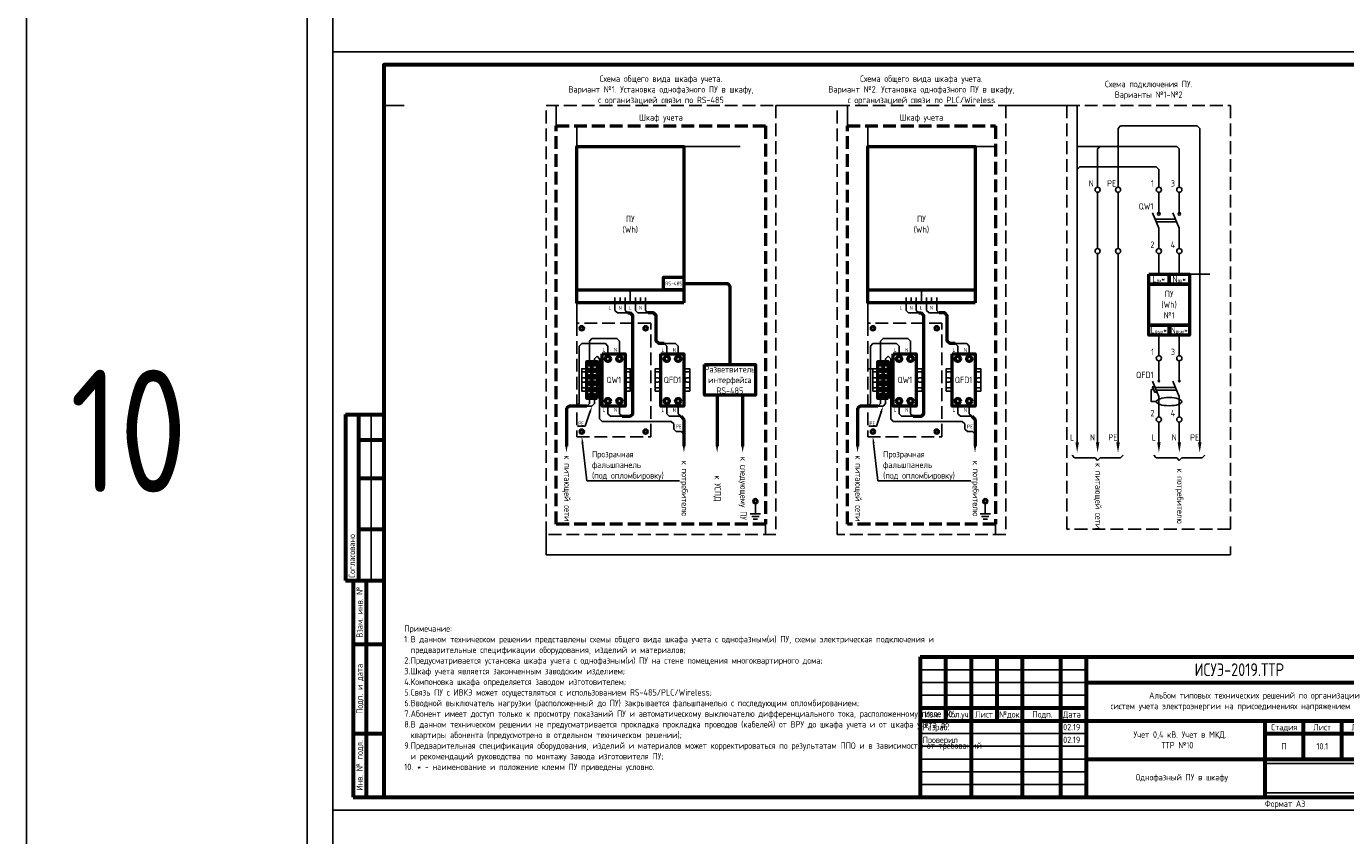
# Model space of a CAD drawing. Header units: millimetres. Extents: x -110 to 4101, y -10868 to 110.
# Tile 55 of 90: x -110 to 407, y -3170 to -2853. Entities that reach past the tile are written whole.
import ezdxf
from ezdxf import colors
from ezdxf.entities.mleader import LeaderData, LeaderLine
from ezdxf.enums import TextEntityAlignment as Align
from ezdxf.math import Vec2, Vec3

# ---------------------------------------------------------------- set-up
doc = ezdxf.new("R2010")
doc.units = ezdxf.units.MM
doc.linetypes.add('GOST2.303 4', pattern=[7, 5, -2, 0])
doc.layers.add('01.Вспомогательный_слой', color=1, linetype='Continuous', plot=False)
doc.layers.add('Формат', color=7, linetype='Continuous', lineweight=25)
doc.layers.add('Формат @ 1', color=7, linetype='Continuous', lineweight=25)
doc.styles.add('ЭП', font='GOST.TTF')
picture_1 = doc.add_image_def('image3.png', size_in_pixel=(587, 136))

# ---------------------------------------------------------------- blocks, each defined once
blk = doc.blocks.new('*U75')
at = {"layer": 'Формат', "color": 7, "linetype": 'Continuous', "lineweight": 60}
for p, q in [((-205, 150), (-190, 150)), ((-205, 150), (-205, 85)), ((-200, 150), (-200, 85)), ((-200, 140), (-190, 140)), ((-200, 125), (-190, 125)), ((-200, 105), (-190, 105)), ((-205, 85), (-197, 85)), ((-202, 85), (-190, 85)), ((-202, 85), (-202, 0)), ((-197, 85), (-197, 0)), ((-202, 60), (-190, 60)), ((20, 55), (205, 55)), ((20, 55), (20, 0)), ((30, 55), (30, 30)), ((40, 55), (40, 0)), ((50, 55), (50, 30)), ((60, 55), (60, 0)), ((75, 55), (75, 0)), ((85, 55), (85, 0)), ((85, 45), (205, 45)), ((20, 35), (85, 35)), ((20, 30), (205, 30)), ((155, 30), (155, 0)), ((170, 30), (170, 15)), ((185, 30), (185, 15)), ((-202, 25), (-190, 25)), ((155, 25), (205, 25)), ((85, 15), (205, 15)), ((-202, 0), (-190, 0))]:
    blk.add_line(p, q, dxfattribs=at)
at = {"layer": 'Формат', "color": 7, "linetype": 'Continuous', "lineweight": 25}
for p, q in [((-195, 150), (-195, 85)), ((20, 50), (85, 50)), ((20, 45), (85, 45)), ((20, 40), (85, 40)), ((20, 25), (85, 25)), ((20, 20), (85, 20)), ((20, 15), (85, 15)), ((20, 10), (85, 10)), ((20, 5), (85, 5))]:
    blk.add_line(p, q, dxfattribs=at)
blk.add_lwpolyline([(-210, -5), (210, -5), (210, 292), (-210, 292)], close=True, dxfattribs=at)
at = {"layer": 'Формат', "color": 7, "linetype": 'Continuous', "lineweight": 60}
blk.add_lwpolyline([(-190, 0), (205, 0), (205, 287), (-190, 287)], close=True, dxfattribs=at)
at = {"layer": 'Формат', "color": 7, "linetype": 'Continuous', "lineweight": 25, "style": 'ЭП'}
blk.add_text('Согласовано', height=2.5, rotation=90, dxfattribs=at).set_placement((-202.5, 86), align=Align.MIDDLE_LEFT)
for s, p in [('Взам. инв. №', (-199.5, 72.5)), ('Подп. и дата', (-199.5, 42.5)), ('Инв. № подл.', (-199.5, 12.5))]:
    blk.add_text(s, height=2.5, rotation=90, dxfattribs=at).set_placement(p, align=Align.MIDDLE_CENTER)
for s, p in [('Изм.', (21.81, 31.25)), ('Кол.уч.', (30.38, 31.25)), ('Лист', (41.54, 31.25)), ('№док.', (50.89, 31.24)), ('Подп.', (63.99, 31.25)), ('Дата', (75.95, 31.25)), ('Стадия', (157.47, 26.25)), ('Лист', (173.99, 26.25)), ('Листов', (188.99, 26.25))]:
    blk.add_text(s, height=2.5, dxfattribs=at).set_placement(p)
at = {"layer": 'Формат', "color": 7, "linetype": 'Continuous', "lineweight": 25, "style": 'ЭП', "flags": 8}
for tag, p in [('СОГЛ_ФИО_1', (-197.5, 106)), ('СОГЛ_ФИО_2', (-192.5, 106)), ('СОГЛ_ДОЛЖ_1', (-197.5, 86)), ('СОГЛ_ДОЛЖ_2', (-192.5, 86))]:
    blk.add_attdef(tag, text='', height=2.5, rotation=90, dxfattribs=at).set_placement(p, align=Align.MIDDLE_LEFT)
for tag, height, p in [('ОБОЗНАЧЕНИЕ', 5, (145, 50)), ('ОБЪЕКТ', 2.5, (145, 37.5)), ('НАИМЕНОВАНИЕ', 2.5, (120, 22.5)), ('Стадия', 2.5, (162.5, 20)), ('Лист', 2.5, (177.5, 20)), ('Листов', 2.5, (195, 20)), ('НАИМ_ИЗОБРАЖЕНИЙ', 2.5, (120, 7.5))]:
    blk.add_attdef(tag, text='', height=height, dxfattribs=at).set_placement(p, align=Align.MIDDLE_CENTER)
for tag, p in [('изм.№', (21, 37.5)), ('изм.уч.', (31, 37.5)), ('изм.лист', (41, 37.5)), ('изм.№_док.', (50.5, 37.5)), ('изм_дата', (76, 37.5)), ('Должн_1', (21, 27.5)), ('ФИО_1', (41, 27.5)), ('дата_1', (76, 27.5)), ('ДОЛЖН_2', (21, 22.5)), ('ФИО_2', (41, 22.5)), ('дата_2', (76, 22.5)), ('Должн_3', (21, 17.5)), ('ФИО_3', (41, 17.5)), ('дата_3', (76, 17.5)), ('ДОЛЖН_4', (21, 12.5)), ('ФИО_4', (41, 12.5)), ('дата_4', (76, 12.5)), ('ДОЛЖН_5', (21, 7.5)), ('ФИО_5', (41, 7.5)), ('дата_5', (76, 7.5)), ('ДОЛЖН_6', (21, 2.5)), ('ФИО_6', (41, 2.5)), ('дата_6', (76, 2.5)), ('ФОРМ.ЛИСТА', (155, -2.5))]:
    blk.add_attdef(tag, text='', height=2.5, dxfattribs=at).set_placement(p, align=Align.MIDDLE_LEFT)
blk.add_attdef('N_ИНВ', text='', height=2.5, rotation=90, dxfattribs=at).set_placement((-193.5, 12.5), align=Align.MIDDLE_CENTER)
at = {"ltscale": 0.2}
image = blk.add_image(picture_1, insert=(155, 1.71), size_in_units=(50, 11.58), dxfattribs=at)
image.dxf.flags = 7

msp = doc.modelspace()

# ---------------------------------------------------------------- linework, layer by layer
for p, q in [((308.5, -3022), (309.5, -3023)), ((310.5, -3022), (309.5, -3023)), ((340.5, -3022), (341.5, -3023)), ((342.5, -3022), (341.5, -3023))]:
    msp.add_line(p, q)
at = {"ltscale": 0.2}
msp.add_lwpolyline([(-110, -10868), (2120, -10868), (2120, 110), (-110, 110)], close=True, dxfattribs=at)
at = {"linetype": 'GOST2.303 4', "lineweight": 50}
for points in [[(97.5, -2892), (179.5, -2892), (179.5, -3048), (97.5, -3048)], [(211.5, -2892), (269.5, -2892), (269.5, -3048), (211.5, -3048)]]:
    msp.add_lwpolyline(points, close=True, dxfattribs=at)
at = {"ltscale": 0.2}
for points in [[(317.5, -2916), (317.5, -2893), (318.5, -2892), (348.5, -2892), (349.5, -2893), (349.5, -3016)], [(309.5, -2916), (309.5, -2901), (310.5, -2900), (340.5, -2900), (341.5, -2901), (341.5, -2916)], [(301.5, -3016), (301.5, -2909), (302.5, -2908), (332.5, -2908), (333.5, -2909), (333.5, -2916)], [(309.5, -2940), (309.5, -2918)], [(317.5, -2940), (317.5, -2918)], [(333, -2926), (334, -2926)], [(341, -2926), (342, -2926)], [(309.5, -3016), (309.5, -2942)], [(317.5, -3016), (317.5, -2942)], [(333.5, -2950), (333.5, -2942)], [(341.5, -2950), (341.5, -2942)], [(120.5, -2961.25), (120.5, -2964.25), (121.5, -2965.25), (121.5, -2965.25)], [(125.5, -2965.25), (121.5, -2965.25)], [(124.5, -2961.25), (124.5, -2964.25), (125.5, -2965.25), (125.5, -2965.25)], [(128.5, -2961.25), (128.5, -2964.25), (129.5, -2965.25), (129.5, -2965.25)], [(129.5, -2965.25), (133.5, -2965.25)], [(132.5, -2961.25), (132.5, -2964.25), (133.5, -2965.25), (133.5, -2965.25)], [(234.5, -2961.25), (234.5, -2964.25), (235.5, -2965.25), (235.5, -2965.25)], [(239.5, -2965.25), (235.5, -2965.25)], [(238.5, -2961.25), (238.5, -2964.25), (239.5, -2965.25), (239.5, -2965.25)], [(242.5, -2961.25), (242.5, -2964.25), (243.5, -2965.25), (243.5, -2965.25)], [(243.5, -2965.25), (247.5, -2965.25)], [(246.5, -2961.25), (246.5, -2964.25), (247.5, -2965.25), (247.5, -2965.25)], [(110.5, -2984.25), (110.5, -2976.25), (111.5, -2975.25), (116.75, -2975.25)], [(122.25, -2981.25), (122.25, -2976.25), (121.25, -2975.25), (116.75, -2975.25)], [(224.5, -2984.25), (224.5, -2976.25), (225.5, -2975.25), (230.75, -2975.25)], [(236.25, -2981.25), (236.25, -2976.25), (235.25, -2975.25), (230.75, -2975.25)], [(333.5, -2974), (333.5, -2982)], [(341.5, -2974), (341.5, -2982)], [(106.5, -2998.75), (106.5, -2978.25), (107.5, -2977.25), (116.75, -2977.25)], [(117.75, -2981.25), (117.75, -2978.25), (116.75, -2977.25), (116.75, -2977.25)], [(145.25, -2981.25), (145.25, -2978.25), (144.25, -2977.25), (139.75, -2977.25)], [(140.75, -2981.25), (140.75, -2978.25), (139.75, -2977.25), (139.75, -2977.25)], [(220.5, -2998.75), (220.5, -2978.25), (221.5, -2977.25), (230.75, -2977.25)], [(231.75, -2981.25), (231.75, -2978.25), (230.75, -2977.25), (230.75, -2977.25)], [(259.25, -2981.25), (259.25, -2978.25), (258.25, -2977.25), (253.75, -2977.25)], [(254.75, -2981.25), (254.75, -2978.25), (253.75, -2977.25), (253.75, -2977.25)], [(112.5, -2984.25), (112.5, -2983.25), (113.5, -2982.25), (113.5, -2982.25), (114.5, -2983.25), (114.5, -3006.75), (115.5, -3007.75), (142.5, -3007.75)], [(226.5, -2984.25), (226.5, -2983.25), (227.5, -2982.25), (227.5, -2982.25), (228.5, -2983.25), (228.5, -3006.75), (229.5, -3007.75), (256.5, -3007.75)], [(332.509, -3000), (330.518, -3000), (330.518, -2995.306), (331.518, -2995.306)], [(106.5, -2998.75), (106.5, -3000.75), (105.5, -3001.75), (105.5, -3001.75)], [(110.5, -2998.75), (110.5, -3000.75), (109.5, -3001.75), (109.5, -3001.75)], [(112.5, -2998.75), (112.5, -3000.75), (111.5, -3001.75), (111.5, -3001.75)], [(220.5, -2998.75), (220.5, -3000.75), (219.5, -3001.75), (219.5, -3001.75)], [(224.5, -2998.75), (224.5, -3000.75), (223.5, -3001.75), (223.5, -3001.75)], [(226.5, -2998.75), (226.5, -3000.75), (225.5, -3001.75), (225.5, -3001.75)], [(111.5, -3001.75), (109.5, -3001.75)], [(117.75, -3001.75), (117.75, -3004.75), (118.75, -3005.75), (123.25, -3005.75)], [(122.25, -3001.75), (122.25, -3004.75), (123.25, -3005.75), (123.25, -3005.75)], [(140.75, -3001.75), (140.75, -3004.75), (141.75, -3005.75), (146.25, -3005.75)], [(145.25, -3001.75), (145.25, -3004.75), (146.25, -3005.75), (146.25, -3005.75)], [(225.5, -3001.75), (223.5, -3001.75)], [(231.75, -3001.75), (231.75, -3004.75), (232.75, -3005.75), (237.25, -3005.75)], [(236.25, -3001.75), (236.25, -3004.75), (237.25, -3005.75), (237.25, -3005.75)], [(254.75, -3001.75), (254.75, -3004.75), (255.75, -3005.75), (260.25, -3005.75)], [(259.25, -3001.75), (259.25, -3004.75), (260.25, -3005.75), (260.25, -3005.75)], [(147.5, -3012.75), (147.5, -3012.75), (146.5, -3011.75), (144.5, -3011.75), (143.5, -3010.75), (143.5, -3008.75), (142.5, -3007.75), (142.5, -3007.75)], [(261.5, -3012.75), (261.5, -3012.75), (260.5, -3011.75), (258.5, -3011.75), (257.5, -3010.75), (257.5, -3008.75), (256.5, -3007.75), (256.5, -3007.75)], [(333.5, -3008), (333.5, -3016)], [(341.5, -3008), (341.5, -3016)]]:
    msp.add_lwpolyline(points, dxfattribs=at)
at = {"lineweight": 50}
for points in [[(147.5, -2961.25), (105.5, -2961.25), (105.5, -2900), (147.5, -2900)], [(261.5, -2961.25), (219.5, -2961.25), (219.5, -2900), (261.5, -2900)], [(147.5, -2956.25), (139.5, -2956.25), (139.5, -2951.25), (147.5, -2951.25)], [(111.5, -2998.75), (109.5, -2998.75), (109.5, -2984.25), (111.5, -2984.25)], [(113.5, -2998.75), (111.5, -2998.75), (111.5, -2984.25), (113.5, -2984.25)], [(115.5, -2981.25), (124.5, -2981.25), (124.5, -3001.75), (115.5, -3001.75)], [(138.5, -2981.25), (147.5, -2981.25), (147.5, -3001.75), (138.5, -3001.75)], [(225.5, -2998.75), (223.5, -2998.75), (223.5, -2984.25), (225.5, -2984.25)], [(227.5, -2998.75), (225.5, -2998.75), (225.5, -2984.25), (227.5, -2984.25)], [(229.5, -2981.25), (238.5, -2981.25), (238.5, -3001.75), (229.5, -3001.75)], [(252.5, -2981.25), (261.5, -2981.25), (261.5, -3001.75), (252.5, -3001.75)]]:
    msp.add_lwpolyline(points, close=True, dxfattribs=at)
at = {"ltscale": 2}
for points in [[(333.5, -2918), (333.5, -2926)], [(341.5, -2918), (341.5, -2926)], [(331.015, -2926), (333.5, -2932)], [(332.05, -2928.5), (340.05, -2928.5)], [(339.015, -2926), (341.5, -2932)], [(332.464, -2929.5), (340.464, -2929.5)], [(333.5, -2940), (333.5, -2932)], [(341.5, -2940), (341.5, -2932)], [(333.5, -2984), (333.5, -2992)], [(341.5, -2984), (341.5, -2992)], [(331.015, -2992), (333.5, -2998)], [(332.05, -2994.5), (340.05, -2994.5)], [(332.464, -2995.5), (340.464, -2995.5)], [(339.015, -2992), (341.5, -2998)], [(333.5, -3006), (333.5, -2998)], [(341.5, -3006), (341.5, -2998)], [(175.5, -3040), (175.5, -3040), (175.5, -3044)], [(265.5, -3040), (265.5, -3040), (265.5, -3044)], [(173.5, -3044), (177.5, -3044)], [(174.077, -3045), (176.923, -3045)], [(174.655, -3046), (176.345, -3046)], [(263.5, -3044), (267.5, -3044)], [(264.077, -3045), (266.923, -3045)], [(264.655, -3046), (266.345, -3046)]]:
    msp.add_lwpolyline(points, dxfattribs=at)
at = {"lineweight": 50}
for points in [[(147.5, -2953.75), (164.5, -2953.75), (165.5, -2954.75), (165.5, -2985.5)], [(105.5, -2956.25), (147.5, -2956.25)], [(219.5, -2956.25), (261.5, -2956.25)], [(125.5, -2965.25), (126.5, -2965.25)], [(127.5, -2973.25), (127.5, -2966.25), (126.5, -2965.25), (126.5, -2965.25)], [(139.75, -2977.25), (137.625, -2977.25), (136.625, -2976.25), (136.625, -2966.25), (135.625, -2965.25), (133.5, -2965.25)], [(239.5, -2965.25), (240.5, -2965.25)], [(241.5, -2973.25), (241.5, -2966.25), (240.5, -2965.25), (240.5, -2965.25)], [(253.75, -2977.25), (251.625, -2977.25), (250.625, -2976.25), (250.625, -2966.25), (249.625, -2965.25), (247.5, -2965.25)], [(123.25, -3005.75), (126.5, -3005.75), (127.5, -3004.75), (127.5, -2973.25), (127.5, -2973.25)], [(237.25, -3005.75), (240.5, -3005.75), (241.5, -3004.75), (241.5, -2973.25), (241.5, -2973.25)], [(160.5, -2997.5), (160.5, -3017.5)], [(170.5, -2997.5), (170.5, -3017.5)], [(109.5, -3001.75), (102.5, -3001.75), (101.5, -3002.75), (101.5, -3002.75)], [(101.5, -3002.75), (101.5, -3017.5)], [(146.25, -3005.75), (147.5, -3007)], [(223.5, -3001.75), (216.5, -3001.75), (215.5, -3002.75), (215.5, -3002.75)], [(215.5, -3002.75), (215.5, -3017.5)], [(260.25, -3005.75), (261.5, -3007)], [(147.5, -3007), (147.5, -3017.5)], [(261.5, -3007), (261.5, -3017.5)]]:
    msp.add_lwpolyline(points, dxfattribs=at)
at = {"lineweight": 50, "ltscale": 2}
for points in [[(329.5, -2950), (337.5, -2950), (337.5, -2954), (329.5, -2954)], [(329.5, -2950), (345.5, -2950), (345.5, -2974), (329.5, -2974)], [(329.5, -2954), (345.5, -2954), (345.5, -2970), (329.5, -2970)], [(337.5, -2950), (345.5, -2950), (345.5, -2954), (337.5, -2954)], [(329.5, -2970), (337.5, -2970), (337.5, -2974), (329.5, -2974)], [(337.5, -2970), (345.5, -2970), (345.5, -2974), (337.5, -2974)], [(155.5, -2985.5), (175.5, -2985.5), (175.5, -2997.5), (155.5, -2997.5)]]:
    msp.add_lwpolyline(points, close=True, dxfattribs=at)
for points in [[(105.5, -2956.25), (105.5, -2961.25)], [(219.5, -2956.25), (219.5, -2961.25)], [(107.217, -2971.25), (106.793, -2970.826), (107.076, -2970.543), (107.5, -2970.967)], [(107.5, -2970.967), (107.924, -2970.543), (108.207, -2970.826), (107.783, -2971.25)], [(132.5, -2970.967), (132.076, -2970.543), (131.793, -2970.826), (132.217, -2971.25)], [(132.783, -2971.25), (133.207, -2970.826), (132.924, -2970.543), (132.5, -2970.967)], [(221.217, -2971.25), (220.793, -2970.826), (221.076, -2970.543), (221.5, -2970.967)], [(221.5, -2970.967), (221.924, -2970.543), (222.207, -2970.826), (221.783, -2971.25)], [(246.5, -2970.967), (246.076, -2970.543), (245.793, -2970.826), (246.217, -2971.25)], [(246.783, -2971.25), (247.207, -2970.826), (246.924, -2970.543), (246.5, -2970.967)], [(107.5, -2971.533), (107.076, -2971.957), (106.793, -2971.674), (107.217, -2971.25)], [(107.783, -2971.25), (108.207, -2971.674), (107.924, -2971.957), (107.5, -2971.533)], [(132.217, -2971.25), (131.793, -2971.674), (132.076, -2971.957), (132.5, -2971.533)], [(132.5, -2971.533), (132.924, -2971.957), (133.207, -2971.674), (132.783, -2971.25)], [(221.5, -2971.533), (221.076, -2971.957), (220.793, -2971.674), (221.217, -2971.25)], [(221.783, -2971.25), (222.207, -2971.674), (221.924, -2971.957), (221.5, -2971.533)], [(246.217, -2971.25), (245.793, -2971.674), (246.076, -2971.957), (246.5, -2971.533)], [(246.5, -2971.533), (246.924, -2971.957), (247.207, -2971.674), (246.783, -2971.25)], [(109.5, -2987.125), (107.5, -2987.125), (107.5, -2995.875), (109.5, -2995.875)], [(109.5, -2988.375), (107.5, -2988.375), (107.5, -2994.625), (109.5, -2994.625)], [(108.563, -2990.688), (107.5, -2990.688)], [(115.5, -2987.125), (113.5, -2987.125)], [(115.5, -2988.375), (113.5, -2988.375)], [(124.5, -2987.125), (126.5, -2987.125), (126.5, -2995.875), (124.5, -2995.875)], [(124.5, -2988.375), (126.5, -2988.375), (126.5, -2994.625), (124.5, -2994.625)], [(125.438, -2990.688), (126.5, -2990.688)], [(138.5, -2987.125), (136.25, -2987.125), (136.25, -2995.875), (138.5, -2995.875)], [(138.5, -2988.375), (136.25, -2988.375), (136.25, -2994.625), (138.5, -2994.625)], [(137.313, -2990.688), (136.25, -2990.688)], [(147.5, -2987.125), (149.75, -2987.125), (149.75, -2995.875), (147.5, -2995.875)], [(147.5, -2988.375), (149.75, -2988.375), (149.75, -2994.625), (147.5, -2994.625)], [(148.688, -2990.688), (149.75, -2990.688)], [(223.5, -2987.125), (221.5, -2987.125), (221.5, -2995.875), (223.5, -2995.875)], [(223.5, -2988.375), (221.5, -2988.375), (221.5, -2994.625), (223.5, -2994.625)], [(222.563, -2990.688), (221.5, -2990.688)], [(229.5, -2987.125), (227.5, -2987.125)], [(229.5, -2988.375), (227.5, -2988.375)], [(238.5, -2987.125), (240.75, -2987.125), (240.75, -2995.875), (238.5, -2995.875)], [(238.5, -2988.375), (240.75, -2988.375), (240.75, -2994.625), (238.5, -2994.625)], [(239.688, -2990.688), (240.75, -2990.688)], [(252.5, -2987.125), (250.25, -2987.125), (250.25, -2995.875), (252.5, -2995.875)], [(252.5, -2988.375), (250.25, -2988.375), (250.25, -2994.625), (252.5, -2994.625)], [(251.313, -2990.688), (250.25, -2990.688)], [(261.5, -2987.125), (263.75, -2987.125), (263.75, -2995.875), (261.5, -2995.875)], [(261.5, -2988.375), (263.75, -2988.375), (263.75, -2994.625), (261.5, -2994.625)], [(262.688, -2990.688), (263.75, -2990.688)], [(108.563, -2992.313), (107.5, -2992.313)], [(113.5, -2994.625), (115.5, -2994.625)], [(113.5, -2995.875), (115.5, -2995.875)], [(125.438, -2992.313), (126.5, -2992.313)], [(137.313, -2992.313), (136.25, -2992.313)], [(148.688, -2992.313), (149.75, -2992.313)], [(222.563, -2992.313), (221.5, -2992.313)], [(227.5, -2994.625), (229.5, -2994.625)], [(227.5, -2995.875), (229.5, -2995.875)], [(239.688, -2992.313), (240.75, -2992.313)], [(251.313, -2992.313), (250.25, -2992.313)], [(262.688, -2992.313), (263.75, -2992.313)], [(333.146, -2991.646), (333.854, -2992.354)], [(333.854, -2991.646), (333.146, -2992.354)], [(341.146, -2991.646), (341.854, -2992.354)], [(341.854, -2991.646), (341.146, -2992.354)], [(107.5, -3011.467), (107.076, -3011.043), (106.793, -3011.326), (107.217, -3011.75)], [(107.217, -3011.75), (106.793, -3012.174), (107.076, -3012.457), (107.5, -3012.033)], [(107.783, -3011.75), (108.207, -3011.326), (107.924, -3011.043), (107.5, -3011.467)], [(107.5, -3012.033), (107.924, -3012.457), (108.207, -3012.174), (107.783, -3011.75)], [(132.217, -3011.75), (131.793, -3011.326), (132.076, -3011.043), (132.5, -3011.467)], [(132.5, -3012.033), (132.076, -3012.457), (131.793, -3012.174), (132.217, -3011.75)], [(132.5, -3011.467), (132.924, -3011.043), (133.207, -3011.326), (132.783, -3011.75)], [(132.783, -3011.75), (133.207, -3012.174), (132.924, -3012.457), (132.5, -3012.033)], [(221.5, -3011.467), (221.076, -3011.043), (220.793, -3011.326), (221.217, -3011.75)], [(221.217, -3011.75), (220.793, -3012.174), (221.076, -3012.457), (221.5, -3012.033)], [(221.783, -3011.75), (222.207, -3011.326), (221.924, -3011.043), (221.5, -3011.467)], [(221.5, -3012.033), (221.924, -3012.457), (222.207, -3012.174), (221.783, -3011.75)], [(246.217, -3011.75), (245.793, -3011.326), (246.076, -3011.043), (246.5, -3011.467)], [(246.5, -3012.033), (246.076, -3012.457), (245.793, -3012.174), (246.217, -3011.75)], [(246.5, -3011.467), (246.924, -3011.043), (247.207, -3011.326), (246.783, -3011.75)], [(246.783, -3011.75), (247.207, -3012.174), (246.924, -3012.457), (246.5, -3012.033)], [(308.5, -3022), (300.5, -3022), (299.5, -3021)], [(319.5, -3021), (318.5, -3022), (310.5, -3022)], [(340.5, -3022), (332.5, -3022), (331.5, -3021)], [(351.5, -3021), (350.5, -3022), (342.5, -3022)], [(175.5, -3038.717), (175.076, -3038.293), (174.793, -3038.576), (175.217, -3039)], [(175.217, -3039), (174.793, -3039.424), (175.076, -3039.707), (175.5, -3039.283)], [(175.783, -3039), (176.207, -3038.576), (175.924, -3038.293), (175.5, -3038.717)], [(175.5, -3039.283), (175.924, -3039.707), (176.207, -3039.424), (175.783, -3039)], [(265.5, -3038.717), (265.076, -3038.293), (264.793, -3038.576), (265.217, -3039)], [(265.217, -3039), (264.793, -3039.424), (265.076, -3039.707), (265.5, -3039.283)], [(265.783, -3039), (266.207, -3038.576), (265.924, -3038.293), (265.5, -3038.717)], [(265.5, -3039.283), (265.924, -3039.707), (266.207, -3039.424), (265.783, -3039)]]:
    msp.add_lwpolyline(points)
at = {"linetype": 'GOST2.303 4'}
for points in [[(105.5, -3013.75), (134.5, -3013.75), (134.5, -2969.25), (105.5, -2969.25)], [(219.5, -3013.75), (248.5, -3013.75), (248.5, -2969.25), (219.5, -2969.25)]]:
    msp.add_lwpolyline(points, close=True, dxfattribs=at)
at = {"ltscale": 2}
msp.add_lwpolyline([(331.798, -2993.891), (332.717, -2996.109), (331.977, -2996.415), (331.059, -2994.197)], close=True, dxfattribs=at)
for centre in [(309.5, -2917), (317.5, -2917), (333.5, -2917), (341.5, -2917), (309.5, -2941), (317.5, -2941), (333.5, -2941), (341.5, -2941), (333.5, -2983), (341.5, -2983), (333.5, -3007), (341.5, -3007)]:
    msp.add_circle(centre, 1, dxfattribs=at)
at = {"ltscale": 0.2}
for centre in [(333.5, -2926.5), (341.5, -2926.5)]:
    msp.add_circle(centre, 0.5, dxfattribs=at)
for centre in [(107.5, -2971.25), (132.5, -2971.25), (221.5, -2971.25), (246.5, -2971.25), (107.5, -3011.75), (132.5, -3011.75), (221.5, -3011.75), (246.5, -3011.75), (175.5, -3039), (265.5, -3039)]:
    msp.add_circle(centre, 1)
at = {"lineweight": 50}
for centre, radius in [((110.5, -2985.25), 0.5), ((112.5, -2985.25), 0.5), ((117.75, -2983.25), 1), ((122.25, -2983.25), 1), ((140.75, -2983.25), 1), ((145.25, -2983.25), 1), ((224.5, -2985.25), 0.5), ((226.5, -2985.25), 0.5), ((231.75, -2983.25), 1), ((236.25, -2983.25), 1), ((254.75, -2983.25), 1), ((259.25, -2983.25), 1), ((110.5, -2987.75), 0.5), ((110.5, -2990.25), 0.5), ((112.5, -2987.75), 0.5), ((112.5, -2990.25), 0.5), ((224.5, -2987.75), 0.5), ((224.5, -2990.25), 0.5), ((226.5, -2987.75), 0.5), ((226.5, -2990.25), 0.5), ((110.5, -2992.75), 0.5), ((110.5, -2995.25), 0.5), ((112.5, -2992.75), 0.5), ((112.5, -2995.25), 0.5), ((224.5, -2992.75), 0.5), ((224.5, -2995.25), 0.5), ((226.5, -2992.75), 0.5), ((226.5, -2995.25), 0.5), ((110.5, -2997.75), 0.5), ((112.5, -2997.75), 0.5), ((117.75, -2999.75), 1), ((122.25, -2999.75), 1), ((140.75, -2999.75), 1), ((145.25, -2999.75), 1), ((224.5, -2997.75), 0.5), ((226.5, -2997.75), 0.5), ((231.75, -2999.75), 1), ((236.25, -2999.75), 1), ((254.75, -2999.75), 1), ((259.25, -2999.75), 1)]:
    msp.add_circle(centre, radius, dxfattribs=at)
for centre, start, end in [((108.563, -2991.5), 270, 90), ((125.438, -2991.5), 90, 270), ((137.313, -2991.5), 270, 90), ((148.688, -2991.5), 90, 270), ((222.563, -2991.5), 270, 90), ((239.688, -2991.5), 90, 270), ((251.313, -2991.5), 270, 90), ((262.688, -2991.5), 90, 270)]:
    msp.add_arc(centre, 0.812, start, end)
at = {"ltscale": 0.2}
msp.add_ellipse((337.5, -3000), major_axis=(-4.991, 0), ratio=0.3205853, dxfattribs=at)
for points in [[(302.167, -3016), (300.833, -3016), (301.5, -3020)], [(310.167, -3016), (308.833, -3016), (309.5, -3020)], [(318.167, -3016), (316.833, -3016), (317.5, -3020)], [(334.167, -3016), (332.833, -3016), (333.5, -3020)], [(342.167, -3016), (340.833, -3016), (341.5, -3020)], [(350.167, -3016), (348.833, -3016), (349.5, -3020)], [(101.917, -3017.5), (101.083, -3017.5), (101.5, -3020)], [(147.917, -3017.5), (147.083, -3017.5), (147.5, -3020)], [(160.917, -3017.5), (160.083, -3017.5), (160.5, -3020)], [(170.917, -3017.5), (170.083, -3017.5), (170.5, -3020)], [(215.917, -3017.5), (215.083, -3017.5), (215.5, -3020)], [(261.917, -3017.5), (261.083, -3017.5), (261.5, -3020)]]:
    msp.add_solid(points)
at = {"layer": '01.Вспомогательный_слой', "ltscale": 0.2}
msp.add_lwpolyline([(0, 0), (2040, 0), (2040, -10788), (0, -10788)], close=True, dxfattribs=at)
at = {"layer": '01.Вспомогательный_слой'}
for points in [[(10, -2843), (10, -2863)], [(30, -2868), (30, -2884), (38, -2884)], [(126.5, -2961.25), (126.5, -2956.25)], [(240.5, -2961.25), (240.5, -2956.25)], [(10, -3160), (10, -3180)]]:
    msp.add_lwpolyline(points, dxfattribs=at)
at = {"layer": '01.Вспомогательный_слой', "ltscale": 0.2}
for points in [[(97.5, -2892), (97.5, -2884), (93.5, -2884)], [(183.5, -2884), (207.5, -2884)], [(211.5, -2892), (211.5, -2884), (207.5, -2884)], [(273.5, -2884), (297.5, -2884)], [(301.5, -2900), (301.5, -2884), (297.5, -2884)], [(105.5, -2892), (105.5, -2900)], [(219.5, -2892), (219.5, -2900)], [(147.5, -2900), (169.5, -2900)], [(261.5, -2900), (269.5, -2900)], [(301.5, -2909), (301.5, -2900), (310.5, -2900)], [(345.5, -2950), (353.5, -2950)], [(122.5, -2961.25), (120.5, -2961.25), (120.5, -2959.25)], [(124.5, -2961.25), (122.5, -2961.25), (122.5, -2959.25)], [(126.5, -2961.25), (124.5, -2961.25), (124.5, -2959.25)], [(126.5, -2961.25), (128.5, -2961.25), (128.5, -2959.25)], [(128.5, -2961.25), (130.5, -2961.25), (130.5, -2959.25)], [(130.5, -2961.25), (132.5, -2961.25), (132.5, -2959.25)], [(236.5, -2961.25), (234.5, -2961.25), (234.5, -2959.25)], [(238.5, -2961.25), (236.5, -2961.25), (236.5, -2959.25)], [(240.5, -2961.25), (238.5, -2961.25), (238.5, -2959.25)], [(240.5, -2961.25), (242.5, -2961.25), (242.5, -2959.25)], [(242.5, -2961.25), (244.5, -2961.25), (244.5, -2959.25)], [(244.5, -2961.25), (246.5, -2961.25), (246.5, -2959.25)], [(105.5, -2969.25), (105.5, -2961.25)], [(105.5, -2969.25), (105.5, -2965.25)], [(124.25, -2961.25), (128.75, -2961.25)], [(128.796, -2961.25), (133.296, -2961.25)], [(219.5, -2969.25), (219.5, -2961.25)], [(219.5, -2969.25), (219.5, -2965.25)], [(238.25, -2961.25), (242.75, -2961.25)], [(242.796, -2961.25), (247.296, -2961.25)], [(109.5, -2987.125), (107.5, -2987.125)], [(221.5, -2987.125), (219.5, -2987.125)], [(223.5, -2987.125), (221.5, -2987.125)], [(179.5, -3048), (179.5, -3052), (183.5, -3052)], [(269.5, -3048), (269.5, -3052), (273.5, -3052)], [(93.5, -3052), (93.5, -3060), (361.5, -3060), (361.5, -3056.75)]]:
    msp.add_lwpolyline(points, dxfattribs=at)
at = {"layer": '01.Вспомогательный_слой', "linetype": 'GOST2.303 4'}
for points in [[(93.5, -2884), (183.5, -2884), (183.5, -3052), (93.5, -3052)], [(207.5, -2884), (273.5, -2884), (273.5, -3052), (207.5, -3052)], [(297.5, -2884), (361.5, -2884), (361.5, -3050), (297.5, -3050)]]:
    msp.add_lwpolyline(points, close=True, dxfattribs=at)

# ---------------------------------------------------------------- block references
at = {"layer": 'Формат @ 1', "color": 0, "ltscale": 0.7}
ref = msp.add_blockref('*U75', (220, -3155), dxfattribs=at)
ref.add_attrib('ОБОЗНАЧЕНИЕ', 'ИСУЭ-2019.ТТР', dxfattribs={"layer": 'Формат', "color": 7, "linetype": 'Continuous', "lineweight": 25, "height": 5, "style": 'ЭП', "flags": 8}).set_placement((365, -3105), align=Align.MIDDLE_CENTER)
ref.add_attrib('Стадия', 'П', dxfattribs={"layer": 'Формат', "color": 7, "linetype": 'Continuous', "lineweight": 25, "height": 2.5, "style": 'ЭП', "flags": 8}).set_placement((382.5, -3135), align=Align.MIDDLE_CENTER)
ref.add_attrib('Лист', '10.1', dxfattribs={"layer": 'Формат', "color": 7, "linetype": 'Continuous', "lineweight": 25, "height": 2.5, "style": 'ЭП', "flags": 8}).set_placement((397.5, -3135), align=Align.MIDDLE_CENTER)
ref.add_attrib('Листов', '7', dxfattribs={"layer": 'Формат', "color": 7, "linetype": 'Continuous', "lineweight": 25, "height": 2.5, "style": 'ЭП', "flags": 8}).set_placement((415, -3135), align=Align.MIDDLE_CENTER)
ref.add_attrib('ОБЪЕКТ_001', 'Альбом типовых технических решений по организации', (329.689, -3116.31), dxfattribs={"layer": 'Формат', "color": 7, "linetype": 'Continuous', "lineweight": 25, "height": 2.5, "style": 'ЭП', "flags": 8})
ref.add_attrib('НАИМЕНОВАНИЕ_001', 'Учет 0,4 кВ. Учет в МКД.', (323.571, -3131.674), dxfattribs={"layer": 'Формат', "color": 7, "linetype": 'Continuous', "lineweight": 25, "height": 2.5, "style": 'ЭП', "flags": 8})
ref.add_attrib('НАИМ_ИЗОБРАЖЕНИЙ_001', 'Однофазный ПУ в шкафу', (324.42, -3148.394), dxfattribs={"layer": 'Формат', "color": 7, "linetype": 'Continuous', "lineweight": 25, "height": 2.5, "style": 'ЭП', "flags": 8})
ref.add_attrib('Должн_1', 'Разраб.', dxfattribs={"layer": 'Формат', "color": 7, "linetype": 'Continuous', "lineweight": 25, "height": 2.5, "style": 'ЭП', "flags": 8}).set_placement((241, -3127.5), align=Align.MIDDLE_LEFT)
ref.add_attrib('ДОЛЖН_2', 'Проверил', dxfattribs={"layer": 'Формат', "color": 7, "linetype": 'Continuous', "lineweight": 25, "height": 2.5, "style": 'ЭП', "flags": 8}).set_placement((241, -3132.5), align=Align.MIDDLE_LEFT)
ref.add_attrib('дата_1', '02.19', dxfattribs={"layer": 'Формат', "color": 7, "linetype": 'Continuous', "lineweight": 25, "height": 2.5, "style": 'ЭП', "flags": 8}).set_placement((296, -3127.5), align=Align.MIDDLE_LEFT)
ref.add_attrib('дата_2', '02.19', dxfattribs={"layer": 'Формат', "color": 7, "linetype": 'Continuous', "lineweight": 25, "height": 2.5, "style": 'ЭП', "flags": 8}).set_placement((296, -3132.5), align=Align.MIDDLE_LEFT)
ref.add_attrib('ФОРМ.ЛИСТА', 'Формат А3', dxfattribs={"layer": 'Формат', "color": 7, "linetype": 'Continuous', "lineweight": 25, "height": 2.5, "style": 'ЭП', "flags": 8}).set_placement((375, -3157.5), align=Align.MIDDLE_LEFT)
ref.add_attrib('ОБЪЕКТ_002', 'систем учета электроэнергии на присоединениях напряжением 0,4 кВ и выше', (314.554, -3120.477), dxfattribs={"layer": 'Формат', "color": 7, "linetype": 'Continuous', "lineweight": 25, "height": 2.5, "style": 'ЭП'})
ref.add_attrib('НАИМЕНОВАНИЕ_002', 'ТТР №10', (334.463, -3135.84), dxfattribs={"layer": 'Формат', "color": 7, "linetype": 'Continuous', "lineweight": 25, "height": 2.5, "style": 'ЭП'})

# ---------------------------------------------------------------- texts
at = {"style": 'ЭП'}
for s, insert, char_height, width, attachment_point in [('Схема общего вида шкафа учета. ^JВариант №1. Установка однофазного ПУ в шкафу, ^Jс организацией связи по RS-485', (138.5, -2878), 2.5, 90, 5), ('Схема общего вида шкафа учета. ^JВариант №2. Установка однофазного ПУ в шкафу, ^Jс организацией связи по PLC/Wireless', (240.5, -2878), 2.5, 66, 5), ('Схема подключения ПУ.^JВарианты №1-№2', (329.5, -2878), 2.5, 64, 5), ('Шкаф учета', (138.5, -2889), 2.5, 82, 5), ('Шкаф учета', (240.5, -2889), 2.5, 58, 5), ('N', (307, -2914.5), 2.5, 5, 5), ('PE', (315, -2914.5), 2.5, 5, 5), ('1', (331, -2914.5), 2.5, 5, 5), ('3', (339, -2914.5), 2.5, 5, 5), ('QW1', (328.472, -2923.5), 2.5, 10, 5), ('ПУ \\P(Wh)', (126.5, -2930.625), 2.5, 42, 5), ('ПУ \\P(Wh)', (240.5, -2930.625), 2.5, 42, 5), ('2', (331, -2938.5), 2.5, 5, 5), ('4', (339, -2938.5), 2.5, 5, 5), ('RS-485', (143.5, -2953.75), 1.5, 8, 5), ('L{\\H0.6x;вх}*', (333.5, -2952), 2.5, 8, 5), ('N{\\H0.6x;вх}*', (341.5, -2952), 2.5, 8, 5), ('ПУ \\P(Wh)\\P№1', (337.5, -2962), 2.5, 16, 5), ('\\A1;L', (118.5, -2963.25), 1.5, 4, 5), ('\\A1;N', (122.5, -2963.25), 1.5, 4, 5), ('\\A1;L', (126.5, -2963.25), 1.5, 4, 5), ('\\A1;N', (130.5, -2963.25), 1.5, 4, 5), ('\\A1;L', (232.5, -2963.25), 1.5, 4, 5), ('\\A1;N', (236.5, -2963.25), 1.5, 4, 5), ('\\A1;L', (240.5, -2963.25), 1.5, 4, 5), ('\\A1;N', (244.5, -2963.25), 1.5, 4, 5), ('L{\\H0.6x;вых}*', (333.5, -2972), 2.5, 8, 5), ('N{\\H0.6x;вых}*', (341.5, -2972), 2.5, 8, 5), ('L', (116.25, -2979.75), 1.5, 3, 5), ('N', (120.75, -2979.75), 1.5, 3, 5), ('L', (139.25, -2979.75), 1.5, 3, 5), ('N', (143.75, -2979.75), 1.5, 3, 5), ('N', (143.75, -2979.75), 1.5, 3, 5), ('L', (230.25, -2979.75), 1.5, 3, 5), ('N', (234.75, -2979.75), 1.5, 3, 5), ('L', (253.25, -2979.75), 1.5, 3, 5), ('N', (257.75, -2979.75), 1.5, 3, 5), ('N', (257.75, -2979.75), 1.5, 3, 5), ('1', (331, -2980.5), 2.5, 5, 5), ('3', (339, -2980.5), 2.5, 5, 5), ('{\\C0;Разветвитель интерфейса \\PRS-485}', (165.5, -2991.5), 2.5, 20, 5), ('QW1', (120, -2991.5), 2.5, 9, 5), ('QFD1', (143, -2991.5), 2.5, 9, 5), ('QW1', (234, -2991.5), 2.5, 9, 5), ('QFD1', (257, -2991.5), 2.5, 9, 5), ('QFD1', (328, -2989.518), 2.5, 10, 5), ('\\A1;L', (116.25, -3003.25), 1.5, 3, 5), ('\\A1;N', (120.75, -3003.25), 1.5, 3, 5), ('\\A1;L', (139.25, -3003.25), 1.5, 3, 5), ('\\A1;N', (143.75, -3003.25), 1.5, 3, 5), ('\\A1;L', (230.25, -3003.25), 1.5, 3, 5), ('\\A1;N', (234.75, -3003.25), 1.5, 3, 5), ('\\A1;L', (253.25, -3003.25), 1.5, 3, 5), ('\\A1;N', (257.75, -3003.25), 1.5, 3, 5), ('2', (331, -3004.5), 2.5, 5, 5), ('4', (339, -3004.5), 2.5, 5, 5), ('\\A1;PE', (145.5, -3009.75), 1.5, 4, 5), ('\\A1;PE', (259.5, -3009.75), 1.5, 4, 5), ('L', (299.5, -3014), 2.5, 4, 5), ('N', (307.5, -3014), 2.5, 4, 5), ('PE', (315.5, -3014), 2.5, 4, 5), ('\\A1;L', (331.5, -3014), 2.5, 4, 5), ('\\A1;N', (339.5, -3014), 2.5, 4, 5), ('PE', (347.5, -3014), 2.5, 4, 5), ('Примечание:\\P\\pi-2.5,l2.5,t2.5,5;1.^IВ данном техническом решении представлены схемы общего вида шкафа учета с однофазным(и) ПУ, схемы электрическая подключения и \\P\\pi0,t5;предварительные спецификации оборудования, изделий и материалов;\\P\\pi-2.5,t2.5,5;2.^IПредусматривается установка шкафа учета с однофазным(и) ПУ на стене помещения многоквартирного дома;\\P3.^IШкаф учета является законченным заводским изделием;\\P4.^IКомпоновка шкафа определяется заводом изготовителем;\\P5.^IСвязь ПУ с ИВКЭ может осуществляться с использованием RS-485/PLC/Wireless;\\P6.^IВводной выключатель нагрузки (расположенный до ПУ) закрывается фальшпанелью с последующим опломбированием;\\P7.^IАбонент имеет доступ только к просмотру показаний ПУ и автоматическому выключателю дифференциального тока, расположенному после ПУ;\\P8.^IВ данном техническом решении не предусматривается прокладка прокладка проводов (кабелей) от ВРУ до шкафа учета и от шкафа учета до \\P\\pi0,t5;квартиры абонента (предусмотрено в отдельном техническом решении);\\P\\pi-2.5,t2.5,5;9.^IПредварительная спецификация оборудования, изделий и материалов может корректироваться по результатам ППО и в зависимости от требований \\P\\pi0,t5;и рекомендаций руководства по монтажу завода изготовителя ПУ;\\P\\pi-5,l5;10.^I* - наименование и положение клемм ПУ приведены условно.', (38, -3145), 2.5, 198, 7)]:
    msp.add_mtext(s, dxfattribs=dict(at, insert=insert, char_height=char_height, width=width, attachment_point=attachment_point))
at = {"color": 3, "insert": (-70, -3011.5), "char_height": 48, "width": 8, "attachment_point": 5, "style": 'ЭП'}
msp.add_mtext('10', dxfattribs=at)
at = {"char_height": 2.5, "width": 25.5, "attachment_point": 5, "rotation": 270, "style": 'ЭП'}
for s, insert in [('к потребителю', (147.5, -3034)), ('к потребителю', (261.5, -3034)), ('к питающей сети', (101.5, -3034)), ('к следующему ПУ', (170.5, -3034)), ('к питающей сети', (215.5, -3034)), ('к питающей сети', (309.5, -3037)), ('к потребителю', (341.5, -3037)), ('к УСПД', (160.5, -3034))]:
    msp.add_mtext(s, dxfattribs=dict(at, insert=insert))

# ---------------------------------------------------------------- leaders
ml = msp.add_multileader_mtext('Standard')
ml.set_content('{\\C256;PE}', color=250, style='ЭП')
ml.set_leader_properties()
ml.build(insert=Vec2(0, 0))
ml.multileader.update_dxf_attribs({"text_left_attachment_type": 5, "text_right_attachment_type": 5, "dogleg_length": 0, "arrow_head_size": 2.5})
ctx = ml.context
ctx.base_point, ctx.char_height, ctx.arrow_head_size, ctx.landing_gap_size, ctx.plane_origin = Vec3(106.268, -3009.55), 1.5, 2.5, 0.5, Vec3(124.99, -3000.932)
ctx.left_attachment, ctx.right_attachment, ctx.text_align_type = 5, 5, 2
notes = []
notes.append((ctx, [(1, (1, 1, 0), (108.876, -3009.55), (-1, 0), 0, [(0, [(111.5, -3001.75)], 0, [])])]))
ctx.mtext.insert, ctx.mtext.alignment, ctx.mtext.flow_direction = Vec3(108.376, -3007.75), 3, 5
ml = msp.add_multileader_mtext('Standard')
ml.set_content('{\\C256;PE}', color=250, style='ЭП')
ml.set_leader_properties()
ml.build(insert=Vec2(0, 0))
ml.multileader.update_dxf_attribs({"text_left_attachment_type": 5, "text_right_attachment_type": 5, "dogleg_length": 0, "arrow_head_size": 2.5})
ctx = ml.context
ctx.base_point, ctx.char_height, ctx.arrow_head_size, ctx.landing_gap_size, ctx.plane_origin = Vec3(220.268, -3009.55), 1.5, 2.5, 0.5, Vec3(238.99, -3000.932)
ctx.left_attachment, ctx.right_attachment, ctx.text_align_type = 5, 5, 2
notes.append((ctx, [(1, (1, 1, 0), (222.876, -3009.55), (-1, 0), 0, [(0, [(225.5, -3001.75)], 0, [])])]))
ctx.mtext.insert, ctx.mtext.alignment, ctx.mtext.flow_direction = Vec3(222.376, -3007.75), 3, 5
ml = msp.add_multileader_mtext('Standard')
ml.set_content('{\\C256;Прозрачная ^Jфальшпанель ^J(под опломбировку)}', color=250, style='ЭП')
ml.set_leader_properties()
ml.build(insert=Vec2(0, 0))
ml.multileader.update_dxf_attribs({"text_left_attachment_type": 5, "text_right_attachment_type": 5, "dogleg_length": 0, "arrow_head_size": 2.5})
ctx = ml.context
ctx.base_point, ctx.char_height, ctx.arrow_head_size, ctx.plane_origin = Vec3(109.5, -3031.052), 2.5, 2.5, Vec3(122.349, -3017.325)
ctx.left_attachment, ctx.right_attachment = 5, 5
notes.append((ctx, [(0, (1, 1, 0), (109.5, -3031.052), (1, 0), 0, [(0, [(107.5, -3013.75)], 0, [])])]))
ctx.mtext.insert, ctx.mtext.flow_direction = Vec3(111.5, -3019.327), 5
ml = msp.add_multileader_mtext('Standard')
ml.set_content('{\\C256;Прозрачная ^Jфальшпанель ^J(под опломбировку)}', color=250, style='ЭП')
ml.set_leader_properties()
ml.build(insert=Vec2(0, 0))
ml.multileader.update_dxf_attribs({"text_left_attachment_type": 5, "text_right_attachment_type": 5, "dogleg_length": 0, "arrow_head_size": 2.5})
ctx = ml.context
ctx.base_point, ctx.char_height, ctx.arrow_head_size, ctx.plane_origin = Vec3(223.5, -3031.052), 2.5, 2.5, Vec3(236.349, -3017.325)
ctx.left_attachment, ctx.right_attachment = 5, 5
notes.append((ctx, [(0, (1, 1, 0), (223.5, -3031.052), (1, 0), 0, [(0, [(221.5, -3013.75)], 0, [])])]))
ctx.mtext.insert, ctx.mtext.flow_direction = Vec3(225.5, -3019.327), 5
for ctx, leaders in notes:
    for number, flags, end, landing, length, lines in leaders:
        leader = LeaderData()
        leader.index, (leader.has_last_leader_line, leader.has_dogleg_vector, leader.attachment_direction) = number, flags
        leader.last_leader_point, leader.dogleg_vector, leader.dogleg_length = Vec3(end), Vec3(landing), length
        for number, points, colour, breaks in lines:
            line = LeaderLine()
            line.index, line.vertices, line.color, line.breaks = number, Vec3.list(points), colors.encode_raw_color(colour), breaks
            leader.lines.append(line)
        ctx.leaders.append(leader)

doc.saveas('drawing.dxf')
